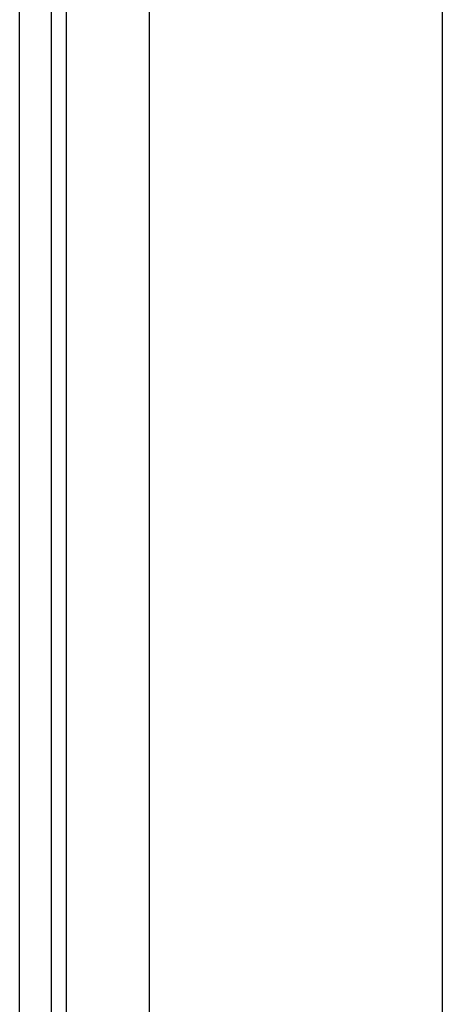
# Model space of a CAD drawing. Header units: inches. Extents: x 17 to 570, y 51 to 268.
# Tile 70 of 256: x 17.072 to 17.975, y 164.576 to 166.677. Entities that reach past the tile are written whole.
import ezdxf

# ---------------------------------------------------------------- set-up
doc = ezdxf.new("R2010")
doc.units = ezdxf.units.IN
doc.header["$MEASUREMENT"] = 0
doc.layers.add('Visible Edges(ANSI)', color=7, linetype='Continuous', lineweight=25)
doc.layers.add('Visible Tangent Edges(ANSI)', color=7, linetype='Continuous', lineweight=25)

msp = doc.modelspace()

# ---------------------------------------------------------------- linework, layer by layer
at = {"layer": 'Visible Edges(ANSI)'}
for p, q in [((17.072, 147.5811), (17.072, 179.1841)), ((17.14, 147.5811), (17.14, 179.1841)), ((17.3495, 163.546), (17.3495, 178.5791)), ((17.9745, 178.5791), (17.9745, 163.708))]:
    msp.add_line(p, q, dxfattribs=at)
at = {"layer": 'Visible Tangent Edges(ANSI)'}
msp.add_line((17.171, 179.1841), (17.171, 147.4641), dxfattribs=at)

doc.saveas('drawing.dxf')
